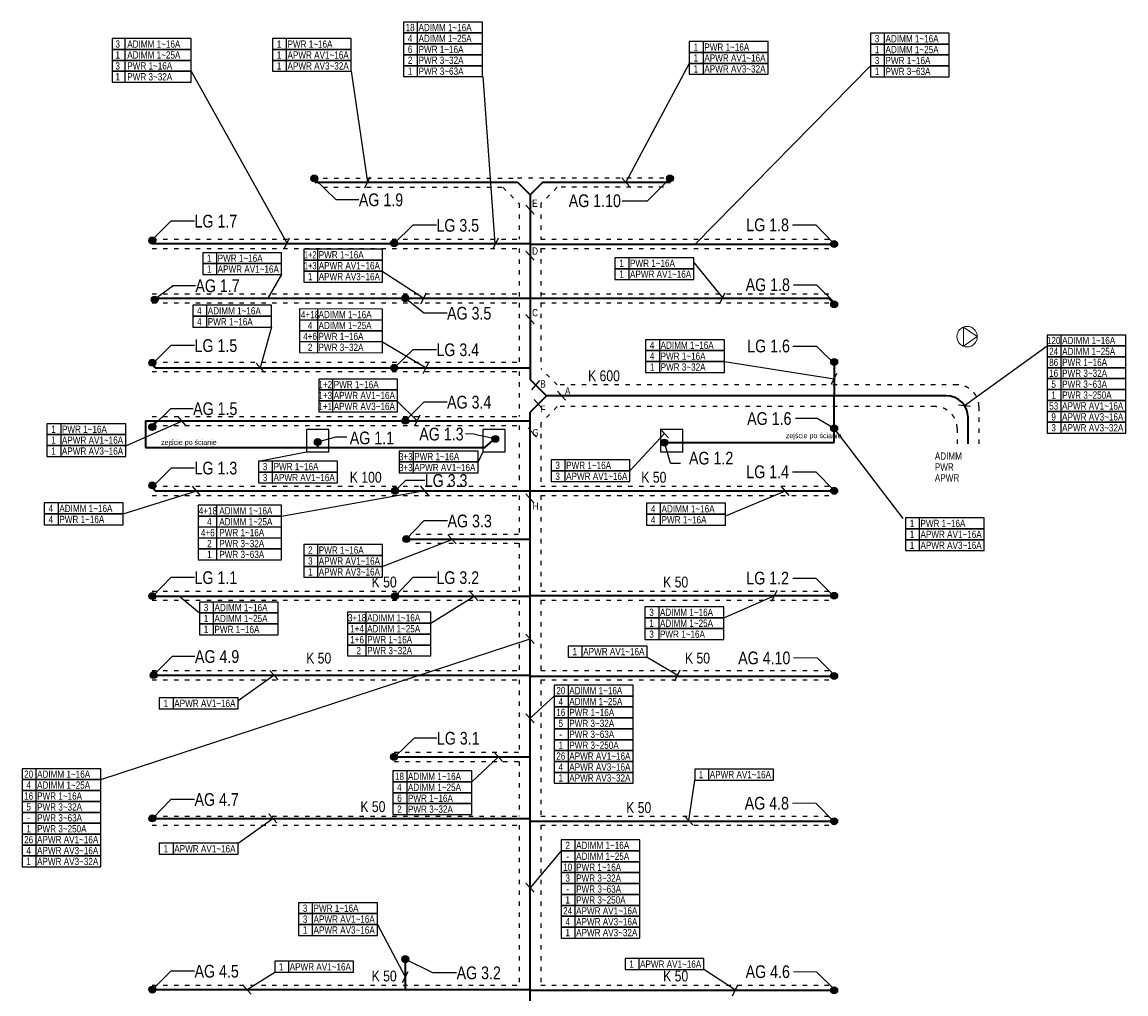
# Model space of a CAD drawing. Header units: millimetres. Extents: x -23383 to 33722, y 22134 to 67104.
# Tile 3 of 3: x 3370 to 33722, y 40373 to 67104. Entities that reach past the tile are written whole.
import ezdxf
from ezdxf.enums import TextEntityAlignment as Align

# ---------------------------------------------------------------- set-up
doc = ezdxf.new("R2010")
doc.units = ezdxf.units.MM
doc.linetypes.add('ACAD_ISO03W100', pattern=[30, 12, -18])
doc.linetypes.add('Hidden', pattern=[3, 2, -1])
doc.layers.add('EP0 - AV opis kabli', color=10, linetype='Continuous')
doc.layers.add('EP0 - wyposazenie AV', color=10, linetype='Continuous')
for name, color, linetype, lineweight in [('EP0 - korytka', 4, 'Hidden', 25), ('EP0 - korytko TXT', 10, 'Continuous', 35), ('EP0 - ZASILANIE', 10, 'Continuous', 35), ('Equipment', 2, 'Continuous', 5)]:
    doc.layers.add(name, color=color, linetype=linetype, lineweight=lineweight)
doc.styles.add('Arial', font='ARIAL.TTF')

# ---------------------------------------------------------------- blocks, each defined once
blk = doc.blocks.new('AV')
at = {"layer": 'EP0 - wyposazenie AV'}
h = blk.add_hatch(color=256, dxfattribs=at)
edge = h.paths.add_edge_path()
edge.add_arc((0, 0), 95.4, 0, 360)
blk.add_circle((0, 0), 95.4, dxfattribs=at)

msp = doc.modelspace()

# ---------------------------------------------------------------- linework, layer by layer
at = {"layer": 'EP0 - AV opis kabli'}
for p, q in [((14238, 67104), (14238, 66804)), ((14238, 66804), (14238, 66504)), ((27078, 66798), (27078, 66498)), ((6198, 66650), (6198, 66350)), ((10635, 66649), (10635, 66349)), ((14238, 66504), (14238, 66204)), ((22096, 66567), (22096, 66267)), ((27078, 66498), (27078, 66198)), ((6198, 66350), (6198, 66050)), ((10635, 66349), (10635, 66049)), ((14238, 66204), (14238, 65904)), ((22096, 66267), (22096, 65967)), ((27078, 66198), (27078, 65898)), ((6198, 66050), (6198, 65750)), ((10635, 66049), (10635, 65749)), ((14238, 65904), (14238, 65604)), ((21717, 65967), (19969, 62698, 0)), ((26699, 65898), (21881, 60996, 0)), ((22096, 65967), (22096, 65667)), ((27078, 65898), (27078, 65598)), ((6198, 65750), (6198, 65450)), ((8018, 65750), (10657, 61015, 0)), ((12423, 65749), (12868, 62698, 0)), ((16043, 65604), (16372, 61015, 0)), ((12793, 62546, 0), (12943, 62849, 0)), ((20082, 62572, 0), (19857, 62824, 0)), ((17449, 61818), (17224, 62070)), ((10575, 60863, 0), (10725, 61166, 0)), ((16321, 60863, 0), (16471, 61166, 0)), ((8715, 60761, 0), (8715, 60461, 0)), ((11493, 60854, 0), (11493, 60554, 0)), ((17449, 60554), (17224, 60806)), ((8715, 60461, 0), (8715, 60161, 0)), ((11493, 60554, 0), (11493, 60254, 0)), ((20052, 60621), (20052, 60321)), ((21840, 60487, 0), (22634, 59509, 0)), ((10503, 60161, 0), (10129, 59509, 0)), ((11493, 60254, 0), (11493, 59954, 0)), ((13267, 60254, 0), (14418, 59509, 0)), ((20052, 60321), (20052, 60021)), ((14336, 59357, 0), (14486, 59660, 0)), ((22551, 59357, 0), (22701, 59660, 0)), ((8443, 59313), (8443, 59013)), ((11489, 59209), (11489, 58909)), ((8443, 59013), (8443, 58713)), ((11489, 58909), (11489, 58609)), ((17449, 58805), (17224, 59056)), ((10231, 58713), (9921, 57594, 0)), ((11489, 58609), (11489, 58309)), ((11489, 58309), (11489, 58009)), ((13277, 58309), (14485, 57594, 0)), ((20894, 58366, 0), (20894, 58066, 0)), ((31934, 58496), (31934, 58196)), ((20894, 58066, 0), (20894, 57766, 0)), ((29283, 56556), (31555, 58196)), ((31934, 58196), (31934, 57896)), ((10034, 57468, 0), (9809, 57720, 0)), ((14403, 57442, 0), (14553, 57745, 0)), ((20894, 57766, 0), (20894, 57466, 0)), ((22682, 57766, 0), (25700, 57292)), ((31934, 57896), (31934, 57596)), ((25625, 57140), (25775, 57443)), ((31934, 57596), (31934, 57296)), ((11905, 57285, 0), (11905, 56985, 0)), ((17390, 56985), (17610, 57241)), ((31934, 57296), (31934, 56996)), ((11905, 56985, 0), (11905, 56685, 0)), ((18314, 56700), (18089, 56952)), ((31934, 56996), (31934, 56696)), ((11905, 56685, 0), (11905, 56385, 0)), ((13671, 56685, 0), (14235, 56138, 0)), ((17674, 56475), (17449, 56727)), ((29116, 56577), (29451, 56535)), ((31934, 56696), (31934, 56396)), ((7875, 56012, 0), (7650, 56264, 0)), ((14166, 56001, 0), (14315, 56304, 0)), ((31934, 56396), (31934, 56096)), ((4433, 56056, 0), (4433, 55756, 0)), ((6246, 55456, 0), (7777, 56138, 0)), ((17515, 55687, 0), (17290, 55939, 0)), ((21144, 55666, 0), (20918, 55918, 0)), ((27600, 53453, 0), (25700, 55932, 0)), ((31934, 56096), (31934, 55796)), ((4433, 55756, 0), (4433, 55456, 0)), ((20084, 54763, 0), (21031, 55792, 0)), ((4433, 55456, 0), (4433, 55156, 0)), ((9872, 55028, 0), (11188, 55283, 0)), ((14120, 55304), (14120, 55004)), ((16039, 55283, 0), (15908, 55004)), ((10251, 55028, 0), (10251, 54728, 0)), ((14120, 55004), (14120, 54704)), ((18296, 55063, 0), (18296, 54763, 0)), ((10251, 54728, 0), (10251, 54428, 0)), ((18296, 54763, 0), (18296, 54463, 0)), ((8278, 54085, 0), (8053, 54337, 0)), ((14548, 54093), (14322, 54345)), ((24467, 54085), (24242, 54337)), ((6149, 53577, 0), (8173, 54211, 0)), ((10507, 53512, 0), (14442, 54221)), ((17449, 53874, 0), (17224, 54126, 0)), ((22742, 53535, 0), (24362, 54211)), ((4361, 53877, 0), (4361, 53577, 0)), ((8719, 53812, 0), (8719, 53512, 0)), ((20920, 53867, 0), (20920, 53567, 0)), ((4361, 53577, 0), (4361, 53277, 0)), ((8719, 53512, 0), (8719, 53212, 0)), ((20920, 53567, 0), (20920, 53267, 0)), ((28039, 53465, 0), (28039, 53165, 0)), ((8719, 53212, 0), (8719, 52912, 0)), ((28039, 53165, 0), (28039, 52865, 0)), ((8719, 52912, 0), (8719, 52612, 0)), ((13300, 52140, 0), (15211, 52883, 0)), ((15302, 52751, 0), (15077, 53003, 0)), ((28039, 52865, 0), (28039, 52565, 0)), ((8719, 52612, 0), (8719, 52312, 0)), ((11495, 52732), (11495, 52432)), ((11495, 52432), (11495, 52132)), ((11495, 52132), (11495, 51832)), ((7711, 51304, 0), (8248, 50851, 0)), ((14614, 50569, 0), (15805, 51313, 0)), ((15910, 51187, 0), (15685, 51439, 0)), ((22664, 50720), (24066, 51328)), ((23984, 51176), (24134, 51479)), ((8627, 51151, 0), (8627, 50851, 0)), ((20876, 51020), (20876, 50720)), ((8627, 50851, 0), (8627, 50551, 0)), ((12826, 50869, 0), (12826, 50569, 0)), ((20876, 50720), (20876, 50420)), ((8627, 50551, 0), (8627, 50251, 0)), ((12826, 50569, 0), (12826, 50269, 0)), ((20876, 50420), (20876, 50120)), ((5538, 46268, 0), (17337, 50140)), ((12826, 50269, 0), (12826, 49969, 0)), ((17449, 50014, 0), (17224, 50266, 0)), ((12826, 49969, 0), (12826, 49669, 0)), ((18766, 49939, 0), (18766, 49639, 0)), ((20554, 49639, 0), (21400, 49140, 0)), ((10413, 49014, 0), (10187, 49266, 0)), ((21318, 48989, 0), (21467, 49291, 0)), ((9311, 48440, 0), (10264, 49124, 0)), ((18003, 48566, 0), (17337, 47955)), ((18382, 48866, 0), (18382, 48566, 0)), ((18382, 48566, 0), (18382, 48266, 0)), ((7523, 48517), (7523, 48217)), ((18382, 48266, 0), (18382, 47966, 0)), ((17449, 47829), (17224, 48080)), ((18382, 47966, 0), (18382, 47666, 0)), ((18382, 47666, 0), (18382, 47366, 0)), ((18382, 47366, 0), (18382, 47066, 0)), ((18382, 47066, 0), (18382, 46766, 0)), ((15734, 46207, 0), (16468, 46894, 0)), ((16580, 46768, 0), (16355, 47020, 0)), ((18382, 46766, 0), (18382, 46466, 0)), ((3750, 46568, 0), (3750, 46268, 0)), ((13946, 46507, 0), (13946, 46207, 0)), ((18382, 46466, 0), (18382, 46166, 0)), ((22246, 46557, 0), (22246, 46257, 0)), ((3750, 46268, 0), (3750, 45968, 0)), ((13946, 46207, 0), (13946, 45907, 0)), ((21700, 45140, 0), (21867, 46257, 0)), ((3750, 45968, 0), (3750, 45668, 0)), ((13946, 45907, 0), (13946, 45607, 0)), ((3750, 45668, 0), (3750, 45368, 0)), ((13946, 45607, 0), (13946, 45307, 0)), ((3750, 45368, 0), (3750, 45068, 0)), ((10377, 45075, 0), (10152, 45327, 0)), ((21587, 45271, 0), (21818, 45023, 0)), ((3750, 45068, 0), (3750, 44768, 0)), ((9311, 44517), (10264, 45201, 0)), ((3750, 44768, 0), (3750, 44468, 0)), ((3750, 44468, 0), (3750, 44168, 0)), ((7523, 44517), (7523, 44217)), ((18571, 44610, 0), (18571, 44310, 0)), ((3750, 44168, 0), (3750, 43868, 0)), ((18191, 44310, 0), (17337, 43296)), ((18571, 44310, 0), (18571, 44010, 0)), ((18571, 44010, 0), (18571, 43710, 0)), ((18571, 43710, 0), (18571, 43410, 0)), ((17449, 43170), (17224, 43422)), ((18571, 43410, 0), (18571, 43110, 0)), ((18571, 43110, 0), (18571, 42810, 0)), ((11351, 42882), (11351, 42582)), ((18571, 42810, 0), (18571, 42510, 0)), ((11351, 42582), (11351, 42282)), ((18571, 42510, 0), (18571, 42210, 0)), ((11351, 42282), (11351, 41982)), ((13139, 42282), (13907, 40842, 0)), ((18571, 42210, 0), (18571, 41910, 0)), ((20329, 41345), (20329, 41045)), ((10695, 41270, 0), (10695, 40970, 0)), ((13832, 40691, 0), (13982, 40994, 0)), ((22988, 40474, 0), (22117, 41045)), ((9556, 40493, 0), (10316, 40970, 0)), ((9668, 40367, 0), (9443, 40619, 0)), ((22905, 40323, 0), (23055, 40626, 0))]:
    msp.add_line(p, q, dxfattribs=at)
for points in [[(13859, 66804), (16026, 66804), (16026, 67104), (13859, 67104)], [(13859, 66504), (16026, 66504), (16026, 66804), (13859, 66804)], [(26699, 66498), (28866, 66498), (28866, 66798), (26699, 66798)], [(5850, 66350), (8018, 66350), (8018, 66650), (5850, 66650)], [(10256, 66349), (12423, 66349), (12423, 66649), (10256, 66649)], [(13859, 66204), (16026, 66204), (16026, 66504), (13859, 66504)], [(21717, 66267), (23884, 66267), (23884, 66567), (21717, 66567)], [(26699, 66198), (28866, 66198), (28866, 66498), (26699, 66498)], [(5850, 66050), (8018, 66050), (8018, 66350), (5850, 66350)], [(10256, 66049), (12423, 66049), (12423, 66349), (10256, 66349)], [(13859, 65904), (16026, 65904), (16026, 66204), (13859, 66204)], [(21717, 65967), (23884, 65967), (23884, 66267), (21717, 66267)], [(26699, 65898), (28866, 65898), (28866, 66198), (26699, 66198)], [(5850, 65750), (8018, 65750), (8018, 66050), (5850, 66050)], [(10256, 65749), (12423, 65749), (12423, 66049), (10256, 66049)], [(13859, 65604), (16026, 65604), (16026, 65904), (13859, 65904)], [(21717, 65667), (23884, 65667), (23884, 65967), (21717, 65967)], [(26699, 65598), (28866, 65598), (28866, 65898), (26699, 65898)], [(5850, 65450), (8018, 65450), (8018, 65750), (5850, 65750)], [(19673, 60321), (21840, 60321), (21840, 60621), (19673, 60621)], [(19673, 60021), (21840, 60021), (21840, 60321), (19673, 60321)], [(8063, 59013), (10231, 59013), (10231, 59313), (8063, 59313)], [(10994, 58914), (13277, 58909), (13277, 59209), (10994, 59214)], [(8063, 58713), (10231, 58713), (10231, 59013), (8063, 59013)], [(10994, 58614), (13277, 58609), (13277, 58909), (10994, 58914)], [(10994, 58314), (13277, 58309), (13277, 58609), (10994, 58614)], [(10994, 58014), (13277, 58009), (13277, 58309), (10994, 58314)], [(31555, 58196), (33722, 58196), (33722, 58496), (31555, 58496)], [(31555, 57896), (33722, 57896), (33722, 58196), (31555, 58196)], [(31555, 57596), (33722, 57596), (33722, 57896), (31555, 57896)], [(31555, 57296), (33722, 57296), (33722, 57596), (31555, 57596)], [(31555, 56996), (33722, 56996), (33722, 57296), (31555, 57296)], [(31555, 56696), (33722, 56696), (33722, 56996), (31555, 56996)], [(31555, 56396), (33722, 56396), (33722, 56696), (31555, 56696)], [(31555, 56096), (33722, 56096), (33722, 56396), (31555, 56396)], [(31555, 55796), (33722, 55796), (33722, 56096), (31555, 56096)], [(13741, 55004), (15908, 55004), (15908, 55304), (13741, 55304)], [(13741, 54704), (15908, 54704), (15908, 55004), (13741, 55004)], [(11115, 52432), (13283, 52432), (13283, 52732), (11115, 52732)], [(11115, 52132), (13283, 52132), (13283, 52432), (11115, 52432)], [(11115, 51832), (13283, 51832), (13283, 52132), (11115, 52132)], [(20497, 50720), (22664, 50720), (22664, 51020), (20497, 51020)], [(20497, 50420), (22664, 50420), (22664, 50720), (20497, 50720)], [(20497, 50120), (22664, 50120), (22664, 50420), (20497, 50420)], [(7143, 48217), (9311, 48217), (9311, 48517), (7143, 48517)], [(7143, 44217), (9311, 44217), (9311, 44517), (7143, 44517)], [(10972, 42582), (13139, 42582), (13139, 42882), (10972, 42882)], [(10972, 42282), (13139, 42282), (13139, 42582), (10972, 42582)], [(10972, 41982), (13139, 41982), (13139, 42282), (10972, 42282)], [(19949, 41045), (22117, 41045), (22117, 41345), (19949, 41345)]]:
    msp.add_lwpolyline(points, close=True, dxfattribs=at)
at = {"layer": 'EP0 - AV opis kabli', "elevation": 0}
for points in [[(8336, 60461), (10503, 60461), (10503, 60761), (8336, 60761)], [(11113, 60554), (13281, 60554), (13281, 60854), (11113, 60854)], [(8336, 60161), (10503, 60161), (10503, 60461), (8336, 60461)], [(11113, 60254), (13281, 60254), (13281, 60554), (11113, 60554)], [(11113, 59954), (13281, 59954), (13281, 60254), (11113, 60254)], [(20514, 58066), (22682, 58066), (22682, 58366), (20514, 58366)], [(20514, 57766), (22682, 57766), (22682, 58066), (20514, 58066)], [(20514, 57466), (22682, 57466), (22682, 57766), (20514, 57766)], [(11526, 56985), (13693, 56985), (13693, 57285), (11526, 57285)], [(11526, 56685), (13693, 56685), (13693, 56985), (11526, 56985)], [(11526, 56385), (13693, 56385), (13693, 56685), (11526, 56685)], [(4053, 55756), (6221, 55756), (6221, 56056), (4053, 56056)], [(4053, 55456), (6221, 55456), (6221, 55756), (4053, 55756)], [(4053, 55156), (6221, 55156), (6221, 55456), (4053, 55456)], [(9872, 54728), (12039, 54728), (12039, 55028), (9872, 55028)], [(17917, 54763), (20084, 54763), (20084, 55063), (17917, 55063)], [(9872, 54428), (12039, 54428), (12039, 54728), (9872, 54728)], [(17917, 54463), (20084, 54463), (20084, 54763), (17917, 54763)], [(3982, 53577), (6149, 53577), (6149, 53877), (3982, 53877)], [(8210, 53516), (10507, 53512), (10507, 53812), (8210, 53816)], [(20541, 53567), (22708, 53567), (22708, 53867), (20541, 53867)], [(3982, 53277), (6149, 53277), (6149, 53577), (3982, 53577)], [(8210, 53216), (10507, 53212), (10507, 53512), (8210, 53516)], [(20541, 53267), (22708, 53267), (22708, 53567), (20541, 53567)], [(27660, 53165), (29827, 53165), (29827, 53465), (27660, 53465)], [(8210, 52916), (10507, 52912), (10507, 53212), (8210, 53216)], [(27660, 52865), (29827, 52865), (29827, 53165), (27660, 53165)], [(8210, 52616), (10507, 52612), (10507, 52912), (8210, 52916)], [(27660, 52565), (29827, 52565), (29827, 52865), (27660, 52865)], [(8210, 52316), (10507, 52312), (10507, 52612), (8210, 52616)], [(8248, 50851), (10415, 50851), (10415, 51151), (8248, 51151)], [(8248, 50551), (10415, 50551), (10415, 50851), (8248, 50851)], [(12316, 50569), (14614, 50569), (14614, 50869), (12316, 50869)], [(8248, 50251), (10415, 50251), (10415, 50551), (8248, 50551)], [(12316, 50269), (14614, 50269), (14614, 50569), (12316, 50569)], [(12316, 49969), (14614, 49969), (14614, 50269), (12316, 50269)], [(12316, 49669), (14614, 49669), (14614, 49969), (12316, 49969)], [(18386, 49639), (20554, 49639), (20554, 49939), (18386, 49939)], [(18003, 48566), (20170, 48566), (20170, 48866), (18003, 48866)], [(18003, 48266), (20170, 48266), (20170, 48566), (18003, 48566)], [(18003, 47966), (20170, 47966), (20170, 48266), (18003, 48266)], [(18003, 47666), (20170, 47666), (20170, 47966), (18003, 47966)], [(18003, 47366), (20170, 47366), (20170, 47666), (18003, 47666)], [(18003, 47066), (20170, 47066), (20170, 47366), (18003, 47366)], [(18003, 46766), (20170, 46766), (20170, 47066), (18003, 47066)], [(18003, 46466), (20170, 46466), (20170, 46766), (18003, 46766)], [(3370, 46268), (5538, 46268), (5538, 46568), (3370, 46568)], [(13567, 46207), (15734, 46207), (15734, 46507), (13567, 46507)], [(18003, 46166), (20170, 46166), (20170, 46466), (18003, 46466)], [(21867, 46257), (24034, 46257), (24034, 46557), (21867, 46557)], [(3370, 45968), (5538, 45968), (5538, 46268), (3370, 46268)], [(13567, 45907), (15734, 45907), (15734, 46207), (13567, 46207)], [(3370, 45668), (5538, 45668), (5538, 45968), (3370, 45968)], [(13567, 45607), (15734, 45607), (15734, 45907), (13567, 45907)], [(3370, 45368), (5538, 45368), (5538, 45668), (3370, 45668)], [(13567, 45307), (15734, 45307), (15734, 45607), (13567, 45607)], [(3370, 45068), (5538, 45068), (5538, 45368), (3370, 45368)], [(3370, 44768), (5538, 44768), (5538, 45068), (3370, 45068)], [(3370, 44468), (5538, 44468), (5538, 44768), (3370, 44768)], [(3370, 44168), (5538, 44168), (5538, 44468), (3370, 44468)], [(18191, 44310), (20359, 44310), (20359, 44610), (18191, 44610)], [(3370, 43868), (5538, 43868), (5538, 44168), (3370, 44168)], [(18191, 44010), (20359, 44010), (20359, 44310), (18191, 44310)], [(18191, 43710), (20359, 43710), (20359, 44010), (18191, 44010)], [(18191, 43410), (20359, 43410), (20359, 43710), (18191, 43710)], [(18191, 43110), (20359, 43110), (20359, 43410), (18191, 43410)], [(18191, 42810), (20359, 42810), (20359, 43110), (18191, 43110)], [(18191, 42510), (20359, 42510), (20359, 42810), (18191, 42810)], [(18191, 42210), (20359, 42210), (20359, 42510), (18191, 42510)], [(18191, 41910), (20359, 41910), (20359, 42210), (18191, 42210)], [(10316, 40970), (12483, 40970), (12483, 41270), (10316, 41270)]]:
    msp.add_lwpolyline(points, close=True, dxfattribs=at)
at = {"layer": 'EP0 - korytka', "linetype": 'ACAD_ISO03W100', "ltscale": 10}
for p, q in [((11645, 62560), (16587, 62560)), ((11649, 62814, 0), (16985, 62814, 0)), ((16587, 62560), (17037, 62110)), ((21014, 62814, 0), (16985, 62814, 0)), ((18087, 62560), (17637, 62110)), ((21011, 62560), (18087, 62560)), ((17037, 62110), (17037, 61131)), ((17637, 62110), (17637, 61129)), ((6950, 61131, 0), (17037, 61131, 0)), ((17637, 61129, 0), (25700, 61129, 0)), ((6950, 60877, 0), (17037, 60877, 0)), ((17037, 60877), (17037, 57748)), ((17637, 60879, 0), (25700, 60879, 0)), ((17637, 60879), (17637, 57576)), ((6950, 59632, 0), (17037, 59632, 0)), ((17637, 59630, 0), (25700, 59630, 0)), ((6950, 59378), (17037, 59378)), ((17637, 59380, 0), (25700, 59380, 0)), ((6950, 57748, 0), (17037, 57748, 0)), ((6950, 57495, 0), (17037, 57495, 0)), ((17037, 57495), (17037, 56255)), ((18087, 57126), (17637, 57576)), ((29082, 57126), (18087, 57126)), ((18087, 56526), (17637, 56076)), ((18087, 56526), (17637, 56076)), ((28482, 56526), (18087, 56526)), ((29682, 56526), (29682, 55500)), ((6950, 56255, 0), (17037, 56255, 0)), ((6950, 56005, 0), (17037, 56005, 0)), ((17037, 56005), (17037, 55778)), ((17637, 56076), (17637, 54336)), ((29082, 55926), (29082, 55500)), ((17037, 55528), (17037, 54336)), ((6950, 54336, 0), (17037, 54336, 0)), ((17637, 54336, 0), (25700, 54336, 0)), ((6950, 54086, 0), (17037, 54086, 0)), ((17037, 54086), (17037, 53023)), ((17637, 54086, 0), (25700, 54086, 0)), ((17637, 54086), (17637, 51453)), ((14200, 53023), (17037, 53023)), ((14200, 52773), (17037, 52773)), ((17037, 52773), (17037, 51453)), ((6949, 51453), (17037, 51453)), ((17636, 51453), (25699, 51453)), ((6949, 51203), (17037, 51203)), ((17037, 51203), (17037, 49265)), ((17636, 51203), (25699, 51203)), ((17637, 51203), (17637, 49265)), ((6950, 49265, 0), (17037, 49265, 0)), ((17637, 49265, 0), (25700, 49265, 0)), ((6950, 49015, 0), (17037, 49015, 0)), ((17037, 49015), (17037, 47019)), ((17637, 49015, 0), (25700, 49015, 0)), ((17637, 49015), (17637, 45265)), ((13600, 47019, 0), (17037, 47019, 0)), ((13600, 46769, 0), (17037, 46769, 0)), ((17037, 46769), (17037, 45265)), ((6950, 45265, 0), (17037, 45265, 0)), ((17637, 45265, 0), (25700, 45265, 0)), ((6950, 45015, 0), (17037, 45015, 0)), ((17037, 45015), (17037, 40618)), ((17637, 45015, 0), (25700, 45015, 0)), ((17637, 45015), (17637, 40618)), ((6950, 40618, 0), (17037, 40618, 0)), ((17637, 40618, 0), (25700, 40618, 0))]:
    msp.add_line(p, q, dxfattribs=at)
for centre in [(29082, 56526), (28482, 55926)]:
    msp.add_arc(centre, 600, 0, 90, dxfattribs=at)
at = {"layer": 'EP0 - wyposazenie AV'}
msp.add_line((15807, 55772, 0), (15566, 55775), dxfattribs=at)
at = {"layer": 'EP0 - wyposazenie AV', "elevation": 0}
for points in [[(12005, 62215), (11405, 62802)], [(20571, 62189), (21184, 62802)], [(12631, 62215), (12005, 62215)], [(19869, 62189), (20571, 62189)], [(7461, 61628), (6950, 61117)], [(8112, 61628), (7461, 61628)], [(14112, 61513), (13601, 61015)], [(14763, 61513), (14112, 61513)], [(24554, 61526), (25193, 61526)], [(25193, 61526), (25690, 61015)], [(7524, 59850), (7014, 59470)], [(8135, 59850), (7496, 59850)], [(24580, 59879), (25218, 59879)], [(25218, 59879), (25729, 59368)], [(14418, 59095), (13907, 59509)], [(15056, 59095), (14418, 59095)], [(7461, 58206), (6950, 57696)], [(8112, 58206), (7461, 58206)], [(14112, 58091), (13601, 57594)], [(14763, 58091), (14112, 58091)], [(24567, 58194), (25218, 58194)], [(25218, 58194), (25729, 57683)], [(7448, 56470), (6937, 55960)], [(8073, 56470), (7448, 56470)], [(14418, 56649), (13907, 56138)], [(15056, 56649), (14418, 56649)], [(24635, 56210), (25231, 56210)], [(25231, 56210), (25700, 55932)], [(11188, 55283), (11801, 55283), (11801, 55896), (11188, 55896), (11188, 55283)], [(16039, 55283), (16652, 55283), (16652, 55896), (16039, 55896), (16039, 55283)], [(20929, 55283), (21541, 55283), (21541, 55896), (20929, 55896), (20929, 55283)], [(11992, 55690), (11495, 55551)], [(11533, 55500), (11495, 55551)], [(12298, 55690), (11992, 55690)], [(15808, 55772), (16416, 55640)], [(16448, 55640), (16384, 55640)], [(20993, 55487), (21031, 55538)], [(21195, 54975), (21031, 55538)], [(7473, 54836), (6963, 54326)], [(8112, 54836), (7473, 54836)], [(24554, 54734), (25193, 54734)], [(25193, 54734), (25703, 54223)], [(13914, 54495), (13627, 54211)], [(14418, 53381), (13933, 52883)], [(15069, 53381), (14418, 53381)], [(7461, 51823), (6963, 51313)], [(8112, 51823), (7461, 51823)], [(14112, 51823), (13627, 51313)], [(14763, 51823), (14112, 51823)], [(24567, 51811), (25193, 51811)], [(25193, 51811), (25703, 51300)], [(13652, 51364), (13627, 51313)], [(7499, 49653), (6988, 49143)], [(8124, 49653), (7499, 49653)], [(14150, 47406), (13639, 46909)], [(14776, 47406), (14150, 47406)], [(7461, 45721), (6963, 45211)], [(8112, 45721), (7461, 45721)], [(14667, 40953), (13907, 41330)], [(7461, 40998), (6950, 40487)], [(8112, 40998), (7461, 40998)], [(15318, 40953), (14667, 40953)]]:
    msp.add_lwpolyline(points, dxfattribs=at)
at = {"layer": 'EP0 - wyposazenie AV'}
for points in [[(21195, 54975), (21470, 54975)], [(14442, 54495), (13914, 54495)]]:
    msp.add_lwpolyline(points, dxfattribs=at)
at = {"layer": 'EP0 - wyposazenie AV', "color": 20, "lineweight": 5, "elevation": 0}
for points in [[(24580, 49615), (25231, 49615)], [(25231, 49615), (25741, 49117)], [(24554, 45619), (25193, 45619)], [(25193, 45619), (25703, 45109)], [(24580, 40985), (25218, 40985)], [(25218, 40985), (25729, 40474)]]:
    msp.add_lwpolyline(points, dxfattribs=at)
at = {"layer": 'EP0 - ZASILANIE'}
for p, q in [((11421, 62698, 0), (16991, 62698, 0)), ((16991, 62698, 0), (17337, 62352)), ((17688, 62698, 0), (17337, 62352)), ((17688, 62698, 0), (21200, 62698, 0)), ((17337, 62352), (17337, 57276)), ((6950, 61015, 0), (17337, 61015, 0)), ((17337, 60996, 0), (25700, 60996, 0)), ((6950, 59509, 0), (17337, 59509, 0)), ((17337, 59509, 0), (25540, 59509, 0)), ((25540, 59509, 0), (25700, 59343, 0)), ((7031, 57594, 0), (6950, 57719, 0)), ((25700, 57752), (25700, 56831)), ((7031, 57594, 0), (17337, 57594, 0)), ((17787, 56826), (17337, 57276)), ((17787, 56826), (17337, 56376)), ((28782, 56826), (17787, 56826)), ((25700, 55978), (25700, 56830)), ((25700, 55538), (25700, 56826)), ((17337, 25571), (17337, 56376)), ((29382, 55500), (29382, 56226)), ((6764, 56138, 0), (17337, 56138, 0)), ((6764, 56138, 0), (6764, 55404, 0)), ((7058, 56138, 0), (6950, 55972, 0)), ((11495, 55551, 0), (11495, 55406, 0)), ((16091, 55404, 0), (16384, 55655, 0)), ((6764, 55404, 0), (16091, 55404, 0)), ((21031, 55538, 0), (25700, 55538)), ((7031, 54211, 0), (6950, 54336, 0)), ((7031, 54211, 0), (17337, 54211, 0)), ((17337, 54211), (25700, 54211)), ((13933, 52883, 0), (17337, 52883, 0)), ((6950, 51313, 0), (17337, 51313, 0)), ((17337, 51328), (25700, 51328)), ((6950, 49143, 0), (17337, 49143, 0)), ((17337, 49117, 0), (25700, 49117, 0)), ((13600, 46894, 0), (17337, 46894, 0)), ((6950, 45201, 0), (17337, 45201, 0)), ((17337, 45124, 0), (25700, 45124, 0)), ((13907, 41330, 0), (13907, 40493, 0)), ((6950, 40493, 0), (17337, 40493, 0)), ((17337, 40474, 0), (25700, 40474, 0))]:
    msp.add_line(p, q, dxfattribs=at)
msp.add_arc((28782, 56226), 600, 0, 90, dxfattribs=at)
at = {"layer": 'Equipment'}
for p, q in [((29255, 58189, 13000), (29255, 58713, 13000)), ((29636, 58451, 13000), (29255, 58713, 13000)), ((29255, 58189, 13000), (29636, 58451, 13000))]:
    msp.add_line(p, q, dxfattribs=at)
msp.add_circle((29355, 58451, 13000), 281, dxfattribs=at)

# ---------------------------------------------------------------- block references
at = {"layer": 'EP0 - wyposazenie AV'}
for p in [(11405, 62802, 0), (21184, 62802, 0), (6950, 61096, 0), (13601, 61015, 0), (25700, 60996, 0), (7014, 59470, 0), (13907, 59509, 0), (25700, 59343, 0), (6950, 57735, 0), (13601, 57594, 0), (25700, 57752), (13907, 56138, 0), (6950, 55966, 0), (25700, 55932), (11495, 55551, 0), (16384, 55640, 0), (21031, 55538, 0), (6950, 54361, 0), (13627, 54211, 0), (25700, 54211), (13933, 52883, 0), (6950, 51316, 0), (13627, 51313, 0), (25700, 51328), (6988, 49143, 0), (25700, 49117, 0), (13600, 46894, 0), (6950, 45201, 0), (25700, 45124, 0), (13907, 41330, 0), (6950, 40493, 0), (25700, 40474, 0)]:
    msp.add_blockref('AV', p, dxfattribs=at)

# ---------------------------------------------------------------- texts
at = {"layer": 'EP0 - AV opis kabli', "style": 'Arial'}
for s, width, p in [('18', 0.8, (14039, 66953, 0)), ('3', 0.8, (5999, 66499, 0)), ('1', 0.8, (10436, 66498, 0)), ('4', 0.8, (14039, 66653, 0)), ('1', 0.8, (21897, 66416, 0)), ('3', 0.8, (26879, 66647, 0)), ('1', 0.8, (5999, 66199, 0)), ('1', 0.8, (10436, 66198, 0)), ('6', 0.8, (14039, 66353, 0)), ('1', 0.8, (21897, 66116, 0)), ('1', 0.8, (26879, 66347, 0)), ('3', 0.8, (5999, 65899, 0)), ('1', 0.8, (10436, 65898, 0)), ('2', 0.8, (14039, 66053, 0)), ('1', 0.8, (21897, 65816, 0)), ('3', 0.8, (26879, 66047, 0)), ('1', 0.8, (5999, 65599, 0)), ('1', 0.8, (14039, 65753, 0)), ('1', 0.8, (26879, 65747, 0)), ('1', 0.8, (8516, 60610, 0)), ('1+2', 0.7, (11294, 60703, 0)), ('1', 0.8, (8516, 60310, 0)), ('1+3', 0.7, (11294, 60403, 0)), ('1', 0.8, (19853, 60470, 0)), ('1', 0.8, (11294, 60103, 0)), ('1', 0.8, (19853, 60170, 0)), ('4', 0.8, (8244, 59162, 0)), ('4', 0.8, (8244, 58862, 0)), ('4+18', 0.8, (11290, 59058, 0)), ('4', 0.8, (11290, 58758, 0)), ('4+6', 0.8, (11290, 58458, 0)), ('4', 0.8, (20695, 58215, 0)), ('120', 0.8, (31735, 58345, 0)), ('2', 0.8, (11290, 58158, 0)), ('4', 0.8, (20695, 57915, 0)), ('24', 0.8, (31735, 58045, 0)), ('1', 0.8, (20695, 57615, 0)), ('86', 0.8, (31735, 57745, 0)), ('16', 0.8, (31735, 57445, 0)), ('1+2', 0.8, (11706, 57134, 0)), ('5', 0.8, (31735, 57145, 0)), ('1+3', 0.8, (11706, 56834, 0)), ('1', 0.8, (31735, 56845, 0)), ('1+1', 0.8, (11706, 56534, 0)), ('53', 0.8, (31735, 56545, 0)), ('9', 0.8, (31735, 56245, 0)), ('1', 0.8, (4234, 55905, 0)), ('3', 0.8, (31735, 55945, 0)), ('1', 0.8, (4234, 55605, 0)), ('1', 0.8, (4234, 55305, 0)), ('3+3', 0.8, (13921, 55152, 0)), ('3', 0.8, (10052, 54877, 0)), ('3+3', 0.8, (13921, 54852, 0)), ('3', 0.8, (18097, 54912, 0)), ('3', 0.8, (10052, 54577, 0)), ('3', 0.8, (18097, 54612, 0)), ('4', 0.8, (4162, 53726, 0)), ('4+18', 0.8, (8478, 53661, 0)), ('4', 0.8, (20721, 53716, 0)), ('4', 0.8, (4162, 53426, 0)), ('4', 0.8, (8520, 53361, 0)), ('4', 0.8, (20721, 53416, 0)), ('4+6', 0.8, (8478, 53061, 0)), ('1', 0.8, (27840, 53314)), ('2', 0.8, (8520, 52761, 0)), ('1', 0.8, (27840, 53014)), ('1', 0.8, (27840, 52714)), ('1', 0.8, (8520, 52461, 0)), ('2', 0.8, (11296, 52581, 0)), ('3', 0.8, (11296, 52281, 0)), ('1', 0.8, (11296, 51981, 0)), ('3', 0.8, (8428, 51000, 0)), ('1', 0.8, (8428, 50700, 0)), ('3+18', 0.8, (12581, 50718, 0)), ('3', 0.8, (20677, 50869, 0)), ('1', 0.8, (8428, 50400, 0)), ('1+4', 0.8, (12581, 50418, 0)), ('1', 0.8, (20677, 50569, 0)), ('1+6', 0.8, (12581, 50118, 0)), ('3', 0.8, (20677, 50269, 0)), ('2', 0.8, (12627, 49818, 0)), ('1', 0.8, (18567, 49788, 0)), ('20', 0.8, (18183, 48715, 0)), ('1', 0.8, (7324, 48366, 0)), ('4', 0.8, (18183, 48415, 0)), ('16', 0.8, (18183, 48115, 0)), ('5', 0.8, (18183, 47815, 0)), ('-', 0.8, (18183, 47515, 0)), ('1', 0.8, (18183, 47215, 0)), ('26', 0.8, (18183, 46915, 0)), ('20', 0.8, (3551, 46417, 0)), ('18', 0.8, (13747, 46356, 0)), ('4', 0.8, (18183, 46615, 0)), ('1', 0.8, (22038, 46406, 0)), ('4', 0.8, (3551, 46117, 0)), ('4', 0.8, (13747, 46056, 0)), ('1', 0.8, (18183, 46315, 0)), ('16', 0.8, (3551, 45817, 0)), ('6', 0.8, (13747, 45756, 0)), ('5', 0.8, (3551, 45517, 0)), ('2', 0.8, (13747, 45456, 0)), ('1', 0.8, (3551, 44917, 0)), ('-', 0.8, (3551, 45217, 0)), ('26', 0.8, (3551, 44617, 0)), ('4', 0.8, (3551, 44317, 0)), ('1', 0.8, (7324, 44366, 0)), ('2', 0.8, (18372, 44459, 0)), ('1', 0.8, (3551, 44017, 0)), ('-', 0.8, (18372, 44159, 0)), ('10', 0.8, (18372, 43859, 0)), ('3', 0.8, (18372, 43559, 0)), ('-', 0.8, (18372, 43259, 0)), ('3', 0.8, (11152, 42731, 0)), ('1', 0.8, (18372, 42959, 0)), ('3', 0.8, (11152, 42431, 0)), ('24', 0.8, (18372, 42659, 0)), ('1', 0.8, (11152, 42131, 0)), ('4', 0.8, (18372, 42359, 0)), ('1', 0.8, (18372, 42059, 0)), ('1', 0.8, (20130, 41194, 0)), ('1', 0.8, (10496, 41119, 0))]:
    msp.add_text(s, height=200, dxfattribs=dict(at, width=width)).set_placement(p, align=Align.MIDDLE_CENTER)
at = {"layer": 'EP0 - AV opis kabli', "style": 'Arial', "width": 0.8}
for s, height, p in [('ADIMM 1~16A', 200, (14272, 66953, 0)), ('ADIMM 1~16A', 200, (6263, 66499, 0)), ('PWR 1~16A', 200, (10669, 66498, 0)), ('ADIMM 1~25A', 200, (14272, 66653, 0)), ('PWR 1~16A', 200, (22130, 66416, 0)), ('ADIMM 1~16A', 200, (27112, 66647, 0)), ('ADIMM 1~25A', 200, (6263, 66199, 0)), ('APWR AV1~16A', 200, (10669, 66198, 0)), ('PWR 1~16A', 200, (14272, 66353, 0)), ('APWR AV1~16A', 200, (22130, 66116, 0)), ('ADIMM 1~25A', 200, (27112, 66347, 0)), ('PWR 1~16A', 200, (6263, 65899, 0)), ('APWR AV3~32A', 200, (10669, 65898, 0)), ('PWR 3~32A', 200, (14272, 66053, 0)), ('APWR AV3~32A', 200, (22130, 65816, 0)), ('PWR 1~16A', 200, (27112, 66047, 0)), ('PWR 3~32A', 200, (6263, 65599, 0)), ('PWR 3~63A', 200, (14272, 65753, 0)), ('PWR 3~63A', 200, (27112, 65747, 0)), ('E', 200, (17395, 62119, 0)), ('PWR 1~16A', 200, (8749, 60610, 0)), ('PWR 1~16A', 200, (11527, 60703, 0)), ('D', 200, (17395, 60807, 0)), ('APWR AV1~16A', 200, (8749, 60310, 0)), ('APWR AV1~16A', 200, (11527, 60403, 0)), ('PWR 1~16A', 200, (20086, 60470, 0)), ('APWR AV3~16A', 200, (11527, 60103, 0)), ('APWR AV1~16A', 200, (20086, 60170, 0)), ('ADIMM 1~16A', 200, (8476, 59162, 0)), ('C', 200, (17395, 59110, 0)), ('PWR 1~16A', 200, (8476, 58862, 0)), ('ADIMM 1~16A', 200, (11522, 59058, 0)), ('ADIMM 1~25A', 200, (11522, 58758, 0)), ('PWR 1~16A', 200, (11522, 58458, 0)), ('ADIMM 1~16A', 200, (20928, 58215, 0)), ('ADIMM 1~16A', 200, (31968, 58345, 0)), ('PWR 3~32A', 200, (11522, 58158, 0)), ('PWR 1~16A', 200, (20928, 57915, 0)), ('ADIMM 1~25A', 200, (31968, 58045, 0)), ('PWR 3~32A', 200, (20928, 57615, 0)), ('PWR 1~16A', 200, (31968, 57745, 0)), ('PWR 3~32A', 200, (31968, 57445, 0)), ('PWR 1~16A', 200, (11939, 57134, 0)), ('B', 200, (17620, 57149, 0)), ('PWR 3~63A', 200, (31968, 57145, 0)), ('APWR AV1~16A', 200, (11939, 56834, 0)), ('A', 200, (18298, 56961, 0)), ('PWR 3~250A', 200, (31968, 56845, 0)), ('APWR AV3~16A', 200, (11939, 56534, 0)), ('F', 200, (17620, 56457, 0)), ('APWR AV1~16A', 200, (31968, 56545, 0)), ('APWR AV3~16A', 200, (31968, 56245, 0)), ('PWR 1~16A', 200, (4466, 55905, 0)), ('G', 200, (17402, 55813, 0)), ('APWR AV3~32A', 200, (31968, 55945, 0)), ('APWR AV1~16A', 200, (4466, 55605, 0)), ('zejście po ścianie', 140, (7190, 55544)), ('zejście po ścianie', 140, (24371, 55729, 0)), ('APWR AV3~16A', 200, (4466, 55305, 0)), ('PWR 1~16A', 200, (14154, 55152, 0)), ('ADIMM', 200, (28468, 55167, 0)), ('PWR 1~16A', 200, (10285, 54877, 0)), ('APWR AV1~16A', 200, (14154, 54852, 0)), ('PWR 1~16A', 200, (18330, 54912, 0)), ('PWR', 200, (28468, 54867, 0)), ('APWR AV1~16A', 200, (10285, 54577, 0)), ('APWR AV1~16A', 200, (18330, 54612, 0)), ('APWR ', 200, (28468, 54567, 0)), ('ADIMM 1~16A', 200, (4395, 53726, 0)), ('ADIMM 1~16A', 200, (8793, 53661, 0)), ('H', 200, (17411, 53789, 0)), ('ADIMM 1~16A', 200, (20954, 53716, 0)), ('PWR 1~16A', 200, (4395, 53426, 0)), ('ADIMM 1~25A', 200, (8793, 53361, 0)), ('PWR 1~16A', 200, (20954, 53416, 0)), ('PWR 1~16A', 200, (8793, 53061, 0)), ('APWR AV1~16A', 200, (28073, 53014)), ('PWR 1~16A', 200, (28073, 53314)), ('PWR 3~32A', 200, (8793, 52761, 0)), ('APWR AV3~16A', 200, (28073, 52714)), ('PWR 3~63A', 200, (8793, 52461, 0)), ('PWR 1~16A', 200, (11528, 52581, 0)), ('APWR AV1~16A', 200, (11528, 52281, 0)), ('APWR AV3~16A', 200, (11528, 51981, 0)), ('ADIMM 1~16A', 200, (8661, 51000, 0)), ('ADIMM 1~25A', 200, (8661, 50700, 0)), ('ADIMM 1~16A', 200, (12859, 50718, 0)), ('ADIMM 1~16A', 200, (20910, 50869, 0)), ('PWR 1~16A', 200, (8661, 50400, 0)), ('ADIMM 1~25A', 200, (12859, 50418, 0)), ('ADIMM 1~25A', 200, (20910, 50569, 0)), ('PWR 1~16A', 200, (12859, 50118, 0)), ('PWR 1~16A', 200, (20910, 50269, 0)), ('PWR 3~32A', 200, (12859, 49818, 0)), ('APWR AV1~16A', 200, (18800, 49788, 0)), ('ADIMM 1~16A', 200, (18416, 48715, 0)), ('APWR AV1~16A', 200, (7556, 48366, 0)), ('ADIMM 1~25A', 200, (18416, 48415, 0)), ('PWR 1~16A', 200, (18416, 48115, 0)), ('PWR 3~32A', 200, (18416, 47815, 0)), ('PWR 3~63A', 200, (18416, 47515, 0)), ('PWR 3~250A', 200, (18416, 47215, 0)), ('APWR AV1~16A', 200, (18416, 46915, 0)), ('ADIMM 1~16A', 200, (3783, 46417, 0)), ('ADIMM 1~16A', 200, (13980, 46356, 0)), ('APWR AV3~16A', 200, (18416, 46615, 0)), ('APWR AV1~16A', 200, (22280, 46406, 0)), ('ADIMM 1~25A', 200, (3783, 46117, 0)), ('ADIMM 1~25A', 200, (13980, 46056, 0)), ('APWR AV3~32A', 200, (18416, 46315, 0)), ('PWR 1~16A', 200, (3783, 45817, 0)), ('PWR 1~16A', 200, (13980, 45756, 0)), ('PWR 3~32A', 200, (3783, 45517, 0)), ('PWR 3~32A', 200, (13980, 45456, 0)), ('PWR 3~63A', 200, (3783, 45217, 0)), ('PWR 3~250A', 200, (3783, 44917, 0)), ('APWR AV1~16A', 200, (3783, 44617, 0)), ('APWR AV3~16A', 200, (3783, 44317, 0)), ('APWR AV1~16A', 200, (7556, 44366, 0)), ('ADIMM 1~16A', 200, (18605, 44459, 0)), ('APWR AV3~32A', 200, (3783, 44017, 0)), ('ADIMM 1~25A', 200, (18605, 44159, 0)), ('PWR 1~16A', 200, (18605, 43859, 0)), ('PWR 3~32A', 200, (18605, 43559, 0)), ('PWR 3~63A', 200, (18605, 43259, 0)), ('PWR 1~16A', 200, (11385, 42731, 0)), ('PWR 3~250A', 200, (18605, 42959, 0)), ('APWR AV1~16A', 200, (11385, 42431, 0)), ('APWR AV1~16A', 200, (18605, 42659, 0)), ('APWR AV3~16A', 200, (11385, 42131, 0)), ('APWR AV3~16A', 200, (18605, 42359, 0)), ('APWR AV3~32A', 200, (18605, 42059, 0)), ('APWR AV1~16A', 200, (20362, 41194, 0)), ('APWR AV1~16A', 200, (10729, 41119, 0))]:
    msp.add_text(s, height=height, dxfattribs=at).set_placement(p, align=Align.MIDDLE_LEFT)
at = {"layer": 'EP0 - korytko TXT', "style": 'Arial', "width": 0.8}
for s, p in [('K 600', (18932, 57375, 0)), ('K 100', (12382, 54584, 0)), ('K 50', (20397, 54584, 0)), ('K 50', (12982, 51702, 0)), ('K 50', (20997, 51702, 0)), ('K 50', (11182, 49610, 0)), ('K 50', (21597, 49610, 0)), ('K 50', (12672, 45525, 0)), ('K 50', (19981, 45498, 0)), ('K 50', (12982, 40867, 0)), ('K 50', (20997, 40867, 0))]:
    msp.add_text(s, height=300, dxfattribs=at).set_placement(p, align=Align.MIDDLE_LEFT)
at = {"layer": 'EP0 - wyposazenie AV', "style": 'Arial', "width": 0.8}
for s, p in [('AG 1.9', (12631, 62215, 0)), ('LG 1.7', (8112, 61628, 0)), ('LG 3.5', (14763, 61513, 0)), ('AG 1.7', (8135, 59850, 0)), ('AG 3.5', (15056, 59095, 0)), ('LG 1.5', (8112, 58206, 0)), ('LG 3.4', (14763, 58091, 0)), ('AG 3.4', (15056, 56649, 0)), ('AG 1.5', (8073, 56470, 0)), ('AG 1.3', (14292, 55771)), ('AG 1.1', (12381, 55665, 0)), ('LG 1.3', (8112, 54836, 0)), ('LG 3.3', (14442, 54495)), ('AG 3.3', (15069, 53381, 0)), ('LG 1.1', (8112, 51823, 0)), ('LG 3.2', (14763, 51823, 0)), ('AG 4.9', (8124, 49653, 0)), ('LG 3.1', (14776, 47406, 0)), ('AG 4.7', (8112, 45721, 0)), ('AG 4.5', (8112, 40998, 0)), ('AG 3.2', (15318, 40953, 0))]:
    msp.add_text(s, height=350, dxfattribs=at).set_placement(p, align=Align.MIDDLE_LEFT)
for s, p in [('AG 1.10', (19836, 62189, 0)), ('LG 1.8', (24457, 61526, 0)), ('AG 1.8', (24483, 59879, 0)), ('LG 1.6', (24483, 58194, 0)), ('AG 1.6', (24525, 56199, 0)), ('AG 1.2', (22926, 55110, 0)), ('LG 1.4', (24457, 54734, 0)), ('LG 1.2', (24457, 51811, 0)), ('AG 4.10', (24496, 49615, 0)), ('AG 4.8', (24457, 45619, 0)), ('AG 4.6', (24483, 40985, 0))]:
    msp.add_text(s, height=350, dxfattribs=at).set_placement(p, align=Align.MIDDLE_RIGHT)

doc.saveas('drawing.dxf')
